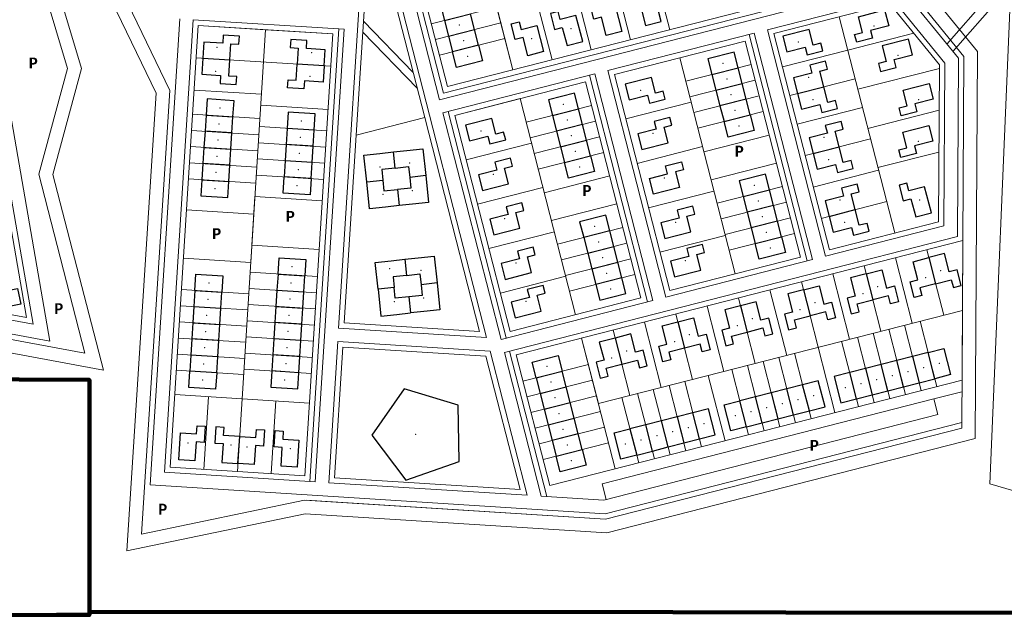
# Model space of a CAD drawing. Extents: x 168554 to 174410, y 515675 to 521218.
# Tile 6 of 110: x 172195 to 172560, y 518064 to 518284. Entities that reach past the tile are written whole.
import ezdxf

# ---------------------------------------------------------------- set-up
doc = ezdxf.new("R2010")
doc.units = 0
doc.header["$MEASUREMENT"] = 0
for name, color, linetype, lineweight in [('Algemeen - 1411 Basislijnen deelgebieden', 5, 'Continuous', 90), ('Deelgebied 4 - 1070 Ondergrond ontwerp', 7, 'Continuous', 9), ('Deelgebied 4 - 1071 Ondergrond panden', 7, 'Continuous', 30), ('Deelgebied 4 - appartementen', 190, 'Continuous', 9), ('Deelgebied 4 - grondgebonden woningen', 253, 'Continuous', 9)]:
    doc.layers.add(name, color=color, linetype=linetype, lineweight=lineweight)
doc.styles.add('Legend', font='calibri.ttf')

msp = doc.modelspace()

# ---------------------------------------------------------------- linework, layer by layer
at = {"layer": 'Algemeen - 1411 Basislijnen deelgebieden'}
for points in [[(171981.99, 518065.4), (171982.06, 518109.33), (171982.08, 518123.82), (172000, 518123.8), (172000.93, 518123.8), (172008.89, 518123.79), (172017.5, 518123.78), (172036.08, 518123.75), (172036.8, 518165.85), (172137.58, 518165.73), (172137.55, 518151.45), (172142.86, 518151.42), (172221.14, 518150.99), (172221.14, 518116.22), (172221.14, 518065.05)], [(171984.53, 518064.93), (171998.39, 518064.9), (172000, 518064.9), (172008.8, 518064.88), (172008.81, 518069.28), (172019.29, 518069.26), (172019.28, 518064.86), (172035.99, 518064.83), (172035.99, 518065.18), (172137.36, 518065.11), (172137.36, 518063.83), (172144.7, 518063.7), (172183.9, 518063.8), (172209, 518063.9), (172221.14, 518063.88), (172221.14, 518065.05)], [(172570.11, 518064.68), (172479.09, 518064.78), (172437.21, 518064.83), (172221.14, 518065.05)]]:
    msp.add_lwpolyline(points, dxfattribs=at)
at = {"layer": 'Deelgebied 4 - 1070 Ondergrond ontwerp'}
for p, q in [((172324.16, 518338.85), (172368.27, 518166.72)), ((172336.96, 518309.06), (172350.86, 518254.81)), ((172338.89, 518309.55), (172352.3, 518257.24)), ((172570.62, 518311.96), (172538.72, 518275.43)), ((172570.6, 518306.61), (172540.96, 518272.67)), ((172354.04, 518250.46), (172375.55, 518166.5)), ((172352.1, 518249.97), (172373.62, 518166)), ((172369.58, 518161.62), (172383.27, 518108.18)), ((172374.86, 518161.16), (172388.52, 518107.85)), ((172376.79, 518161.65), (172390.62, 518107.71))]:
    msp.add_line(p, q, dxfattribs=at)
for points in [[(172716.12, 518320.42), (172717.36, 518308.15), (172705.34, 518192.28), (172704.98, 518112.1), (172624.45, 518092.03), (172554.65, 518112.38), (172562.4, 518296.93), (172464.15, 518368.46), (172460.17, 518443.9), (172567.37, 518527.39), (172617.67, 518521.82), (172617.06, 518415.73), (172599.37, 518394.93), (172628.92, 518369.79)], [(172235.04, 518087.58), (172245.83, 518257.23), (172196.54, 518359.56), (172268.48, 518361.7), (172336.99, 518386.49), (172431.18, 518423.34), (172453.12, 518369.62), (172516.23, 518314.2), (172549.99, 518272.66), (172549.2, 518129.24), (172412.78, 518094.28), (172301.12, 518101.38)], [(172544.22, 518133.12), (172412.31, 518099.32), (172300.76, 518106.41), (172240.45, 518093.82), (172250.9, 518258.22), (172204.38, 518354.8), (172269.43, 518356.73), (172338.75, 518381.81), (172428.42, 518416.89), (172448.94, 518366.64), (172512.62, 518310.72), (172544.98, 518270.89), (172544.22, 518133.12), (172412.31, 518099.32), (172301.44, 518106.37)], [(171984.5, 518133.45), (171920.97, 518091.67), (171887.46, 518147.78), (171904.01, 518321), (171896.99, 518362.92), (171933.44, 518358.94), (171982.08, 518358.52), (172060.24, 518358.52), (172186.68, 518354.47), (172213.06, 518266.36), (172202.4, 518227.2), (172219.53, 518160.88), (172114.33, 518180.45), (172031.58, 518173.94), (171984.5, 518133.45)], [(172324.16, 518338.85), (172313.44, 518170.2)], [(172365.55, 518314.32), (172377.96, 518265.88)], [(172429.87, 518305), (172436.08, 518280.78)], [(172415.34, 518301.27), (172421.55, 518277.06)], [(172350.86, 518254.81), (172520.21, 518298.21), (172542.97, 518270.19), (172542.61, 518204.15), (172374.86, 518161.16)], [(172352.3, 518257.24), (172520.95, 518300.46)], [(172400.81, 518297.55), (172407.02, 518273.33)], [(172386.28, 518293.83), (172392.49, 518269.61)], [(172472.22, 518280.75), (172518.35, 518292.57), (172537.96, 518268.43), (172537.63, 518208.03), (172493.73, 518196.78)], [(172185.27, 518287.24), (172206.49, 518165.34), (172136.21, 518178.42), (172126.29, 518235.35)], [(172347.78, 518282.93), (172372, 518289.13)], [(172371.75, 518290.1), (172377.96, 518265.88)], [(172180.34, 518286.38), (172200.33, 518171.57), (172140.54, 518182.7), (172131.1, 518236.9), (172124.76, 518250), (172120.25, 518275.91)], [(172544.24, 518135.19), (172412.12, 518101.34), (172243.61, 518112.05), (172254.59, 518284.8)], [(172304.81, 518113.17), (172248.92, 518116.72), (172259.58, 518284.48)], [(172315.47, 518280.93), (172259.58, 518284.48)], [(172341.03, 518264.97), (172322.67, 518283.93)], [(172349.27, 518277.12), (172373.49, 518283.32)], [(172498.87, 518285.51), (172519.39, 518205.42)], [(172261.45, 518282.36), (172286.4, 518280.77)], [(172277.7, 518143.95), (172286.4, 518280.77)], [(172286.4, 518280.77), (172311.35, 518279.19)], [(172313.47, 518281.06), (172302.81, 518113.29)], [(172315.47, 518280.93), (172304.81, 518113.17)], [(172342.53, 518259.1), (172322.42, 518279.89)], [(172413.13, 518265.61), (172467.37, 518279.51)], [(172467.37, 518279.51), (172488.89, 518195.54)], [(172472.22, 518280.75), (172493.73, 518196.78)], [(172526.41, 518279.48), (172502.02, 518273.23)], [(172350.76, 518271.3), (172374.98, 518277.51)], [(172465.44, 518279.01), (172486.95, 518195.04)], [(172502.02, 518273.23), (172477.8, 518267.02)], [(172260.69, 518270.38), (172310.59, 518267.21)], [(172439.78, 518270.37), (172415.56, 518264.17)], [(172439.78, 518270.37), (172460.3, 518190.28)], [(172413.13, 518265.61), (172434.64, 518181.64)], [(172466.23, 518267.86), (172442.01, 518261.65)], [(172535.95, 518266.44), (172505.74, 518258.7)], [(172352.1, 518249.97), (172408.28, 518264.37)], [(172406.35, 518263.87), (172427.86, 518179.9)], [(172408.28, 518264.37), (172429.8, 518180.4)], [(172467.72, 518262.05), (172443.5, 518255.84)], [(172504.75, 518262.57), (172480.53, 518256.37)], [(172259.93, 518258.41), (172284.88, 518256.82)], [(172380.69, 518255.23), (172356.47, 518249.02)], [(172380.69, 518255.23), (172401.21, 518175.14)], [(172444, 518253.9), (172419.78, 518247.7)], [(172469.21, 518256.23), (172444.99, 518250.03)], [(172284.62, 518252.83), (172309.57, 518251.24)], [(172407.14, 518252.72), (172382.92, 518246.51)], [(172470.7, 518250.42), (172446.48, 518244.22)], [(172507.48, 518251.92), (172483.26, 518245.71)], [(172535.87, 518250.94), (172509.46, 518244.17)], [(172259.36, 518249.43), (172284.31, 518247.84)], [(172408.63, 518246.9), (172384.41, 518240.7)], [(172258.98, 518243.44), (172283.93, 518241.85)], [(172284.12, 518244.85), (172309.07, 518243.26)], [(172410.12, 518241.09), (172385.9, 518234.89)], [(172472.93, 518241.7), (172448.72, 518235.5)], [(172510.46, 518240.29), (172486.24, 518234.09)], [(172258.6, 518237.45), (172283.55, 518235.86)], [(172283.74, 518238.86), (172308.69, 518237.27)], [(172384.91, 518238.76), (172360.69, 518232.56)], [(172448.22, 518237.44), (172424, 518231.23)], [(172283.36, 518232.87), (172308.31, 518231.28)], [(172411.61, 518235.28), (172387.39, 518229.07)], [(172513.19, 518229.64), (172535.78, 518235.43)], [(172258.22, 518231.46), (172283.17, 518229.88)], [(172451.37, 518225.15), (172475.58, 518231.36)], [(172513.44, 518228.67), (172489.22, 518222.46)], [(172257.84, 518225.47), (172282.79, 518223.89)], [(172282.98, 518226.88), (172307.93, 518225.3)], [(172413.84, 518226.56), (172389.62, 518220.36)], [(172389.13, 518222.29), (172364.91, 518216.09)], [(172453.6, 518216.43), (172477.82, 518222.64)], [(172307.42, 518217.31), (172282.47, 518218.9), (172281.33, 518200.93), (172306.28, 518199.35)], [(172282.47, 518218.9), (172307.42, 518217.31)], [(172452.44, 518220.97), (172428.22, 518214.76)], [(172255.96, 518196.03), (172280.91, 518194.45), (172282.06, 518212.41), (172257.11, 518214)], [(172257.11, 518214), (172282.06, 518212.41)], [(172392.28, 518210.01), (172416.49, 518216.22)], [(172455.09, 518210.62), (172479.31, 518216.83)], [(172516.41, 518217.05), (172492.2, 518210.84)], [(172456.58, 518204.81), (172480.8, 518211.02)], [(172394.51, 518201.29), (172418.73, 518207.5)], [(172393.35, 518205.83), (172369.13, 518199.62)], [(172456.66, 518204.5), (172432.44, 518198.29)], [(172458.07, 518199), (172482.29, 518205.2)], [(172281.33, 518200.93), (172306.28, 518199.35)], [(172396, 518195.48), (172420.22, 518201.69)], [(172531.31, 518199.19), (172537.52, 518174.97)], [(172255.96, 518196.03), (172280.91, 518194.45)], [(172397.49, 518189.67), (172421.71, 518195.87)], [(172434.64, 518181.64), (172488.89, 518195.54)], [(172460.3, 518190.28), (172484.52, 518196.49)], [(172519.69, 518196.21), (172525.9, 518171.99)], [(172508.07, 518193.23), (172514.27, 518169.01)], [(172280.69, 518190.85), (172305.64, 518189.27)], [(172397.57, 518189.36), (172373.35, 518183.15)], [(172398.98, 518183.86), (172423.2, 518190.06)], [(172496.44, 518190.25), (172502.65, 518166.03)], [(172280.31, 518184.87), (172305.25, 518183.28)], [(172484.82, 518187.27), (172491.02, 518163.05)], [(172255.23, 518184.46), (172280.18, 518182.87)], [(172461.57, 518181.31), (172467.77, 518157.1)], [(172473.19, 518184.29), (172479.4, 518160.07)], [(172254.85, 518178.47), (172279.8, 518176.88)], [(172279.92, 518178.88), (172304.87, 518177.29)], [(172373.62, 518166), (172429.8, 518180.4)], [(172449.94, 518178.33), (172456.15, 518154.12)], [(172409.65, 518142.2), (172544.46, 518176.75)], [(172438.32, 518175.36), (172444.53, 518151.14)], [(172254.47, 518172.48), (172279.42, 518170.89)], [(172279.54, 518172.89), (172304.49, 518171.3)], [(172368.27, 518166.72), (172313.44, 518170.2)], [(172426.69, 518172.38), (172432.9, 518148.16)], [(172522.99, 518171.24), (172529.2, 518147.03)], [(172528.8, 518172.73), (172535.01, 518148.52)], [(172254.09, 518166.49), (172279.04, 518164.91)], [(172279.16, 518166.9), (172304.11, 518165.32)], [(172403.45, 518166.42), (172415.86, 518117.98)], [(172403.45, 518166.42), (172409.65, 518142.2)], [(172415.07, 518169.4), (172421.28, 518145.18)], [(172505.55, 518166.78), (172511.76, 518142.56)], [(172511.37, 518168.27), (172517.57, 518144.05)], [(172517.18, 518169.76), (172523.38, 518145.54)], [(172313.12, 518165.21), (172309.8, 518112.85)], [(172369.58, 518161.62), (172313.12, 518165.21)], [(172491.02, 518163.05), (172497.23, 518138.84)], [(172499.74, 518165.29), (172505.95, 518141.07)], [(172253.71, 518160.5), (172278.66, 518158.92)], [(172278.78, 518160.91), (172303.73, 518159.33)], [(172476.49, 518159.33), (172482.7, 518135.11)], [(172482.3, 518160.82), (172488.51, 518136.6)], [(172381.71, 518150.53), (172405.93, 518156.73)], [(172464.87, 518156.35), (172471.07, 518132.13)], [(172470.68, 518157.84), (172476.89, 518133.62)], [(172253.33, 518154.52), (172278.28, 518152.93)], [(172278.4, 518154.93), (172303.35, 518153.34)], [(172450.34, 518152.63), (172456.54, 518128.41)], [(172459.06, 518154.86), (172465.26, 518130.64)], [(172383.2, 518144.71), (172407.42, 518150.92)], [(172435.81, 518148.9), (172442.01, 518124.69)], [(172441.62, 518150.39), (172447.83, 518126.18)], [(172302.65, 518142.36), (172252.75, 518145.53)], [(172252.75, 518145.53), (172277.7, 518143.95)], [(172265.23, 518144.74), (172263.52, 518117.8)], [(172384.69, 518138.9), (172408.91, 518145.11)], [(172424.18, 518145.92), (172430.39, 518121.71)], [(172429.99, 518147.41), (172436.2, 518123.2)], [(172544.3, 518146.56), (172533.9, 518143.9)], [(172277.7, 518143.95), (172275.99, 518117)], [(172277.7, 518143.95), (172302.65, 518142.36)], [(172290.18, 518143.16), (172288.47, 518116.21)], [(172533.9, 518143.9), (172411.08, 518112.42)], [(172418.37, 518144.44), (172424.58, 518120.22)], [(172533.9, 518143.9), (172535.39, 518138.09)], [(172386.18, 518133.09), (172410.4, 518139.29)], [(172535.39, 518138.09), (172411.65, 518106.38), (172388.52, 518107.85)], [(172387.67, 518127.28), (172411.89, 518133.48)], [(172389.16, 518121.46), (172413.38, 518127.67)], [(172383.27, 518108.18), (172309.8, 518112.85)], [(172411.08, 518112.42), (172412.57, 518106.61)], [(172301.12, 518101.38), (172235.04, 518087.58)]]:
    msp.add_lwpolyline(points, dxfattribs=at)
for points in [[(171987.52, 518129.45), (171919.35, 518084.62), (171882.33, 518146.62), (171898.97, 518320.82), (171890.92, 518368.89), (171933.74, 518363.94), (171982.03, 518363.52), (172060.32, 518363.52), (172190.44, 518359.36), (172218.26, 518266.43), (172207.57, 518227.16), (172226.33, 518154.53), (172114.06, 518175.42), (172033.6, 518169.08)], [(172353.74, 518259.68), (172341.33, 518308.11), (172476.23, 518342.68), (172512.62, 518310.72), (172519.57, 518302.17)], [(172345.32, 518248.23), (172325.36, 518326.13), (172319.99, 518241.74)], [(172535.64, 518209.59), (172535.96, 518267.72), (172517.6, 518290.31), (172474.65, 518279.31), (172495.18, 518199.22)], [(172128.82, 518250), (172124.53, 518274.63), (172178.71, 518284.06), (172197.87, 518174.07), (172142.27, 518184.41), (172130.79, 518250.34)], [(172300.94, 518115.42), (172251.04, 518118.59), (172261.45, 518282.36), (172311.35, 518279.19)], [(172464, 518276.58), (172415.56, 518264.17), (172436.09, 518184.07), (172484.52, 518196.49)], [(172376.99, 518168.93), (172356.47, 518249.02), (172404.91, 518261.43), (172425.43, 518181.34)], [(172319.99, 518241.74), (172345.32, 518248.23), (172365.65, 518168.89), (172315.56, 518172.07)], [(172544.6, 518202.59), (172544.32, 518150.9), (172391.64, 518111.78), (172379.23, 518160.21)], [(172380.65, 518110.35), (172368, 518159.72), (172314.99, 518163.09), (172311.92, 518114.72)]]:
    msp.add_lwpolyline(points, close=True, dxfattribs=at)
at = {"layer": 'Deelgebied 4 - 1071 Ondergrond panden'}
for p, q in [((172351.14, 518289.98), (172352.63, 518284.17)), ((172352.63, 518284.17), (172362.31, 518286.65)), ((172352.63, 518284.17), (172354.12, 518278.36)), ((172363.8, 518280.84), (172362.31, 518286.65)), ((172354.12, 518278.36), (172363.8, 518280.84)), ((172365.29, 518275.03), (172363.8, 518280.84)), ((172354.12, 518278.36), (172355.6, 518272.54)), ((172365.29, 518275.03), (172355.6, 518272.54)), ((172263.16, 518270.23), (172273.14, 518269.59)), ((172308.12, 518267.37), (172298.14, 518268)), ((172451.7, 518264.14), (172461.39, 518266.62)), ((172462.88, 518260.81), (172461.39, 518266.62)), ((172451.7, 518264.14), (172453.19, 518258.32)), ((172453.19, 518258.32), (172462.88, 518260.81)), ((172453.19, 518258.32), (172454.68, 518252.51)), ((172464.37, 518254.99), (172462.88, 518260.81)), ((172483.44, 518257.11), (172493.12, 518259.6)), ((172464.37, 518254.99), (172454.68, 518252.51)), ((172465.85, 518249.18), (172464.37, 518254.99)), ((172392.61, 518248.99), (172402.3, 518251.48)), ((172403.79, 518245.66), (172402.3, 518251.48)), ((172454.68, 518252.51), (172456.17, 518246.7)), ((172264.35, 518249.11), (172263.97, 518243.12)), ((172264.35, 518249.11), (172274.33, 518248.47)), ((172273.95, 518242.49), (172274.33, 518248.47)), ((172392.61, 518248.99), (172394.1, 518243.18)), ((172456.17, 518246.7), (172465.85, 518249.18)), ((172263.97, 518243.12), (172263.59, 518237.13)), ((172273.95, 518242.49), (172263.97, 518243.12)), ((172294.44, 518244.19), (172294.06, 518238.2)), ((172304.42, 518243.56), (172294.44, 518244.19)), ((172304.04, 518237.57), (172304.42, 518243.56)), ((172403.79, 518245.66), (172394.1, 518243.18)), ((172394.1, 518243.18), (172395.59, 518237.37)), ((172405.27, 518239.85), (172403.79, 518245.66)), ((172273.57, 518236.5), (172273.95, 518242.49)), ((172395.59, 518237.37), (172405.27, 518239.85)), ((172406.76, 518234.04), (172405.27, 518239.85)), ((172263.59, 518237.13), (172263.21, 518231.14)), ((172263.59, 518237.13), (172273.57, 518236.5)), ((172273.19, 518230.51), (172273.57, 518236.5)), ((172294.06, 518238.2), (172293.68, 518232.21)), ((172304.04, 518237.57), (172294.06, 518238.2)), ((172303.66, 518231.58), (172304.04, 518237.57)), ((172395.59, 518237.37), (172397.08, 518231.56)), ((172489.15, 518234.83), (172498.83, 518237.32)), ((172293.68, 518232.21), (172293.3, 518226.23)), ((172303.66, 518231.58), (172293.68, 518232.21)), ((172334.37, 518229.49), (172333.74, 518235.46)), ((172397.08, 518231.56), (172406.76, 518234.04)), ((172263.21, 518231.14), (172262.83, 518225.16)), ((172273.19, 518230.51), (172263.21, 518231.14)), ((172272.81, 518224.52), (172273.19, 518230.51)), ((172303.28, 518225.59), (172303.66, 518231.58)), ((172262.83, 518225.16), (172272.81, 518224.52)), ((172303.28, 518225.59), (172293.3, 518226.23)), ((172323.85, 518224.36), (172329.82, 518224.99)), ((172345.73, 518226.67), (172339.77, 518226.04)), ((172335.21, 518221.53), (172335.84, 518215.57)), ((172463.29, 518218.92), (172472.97, 518221.4)), ((172474.46, 518215.59), (172472.97, 518221.4)), ((172463.29, 518218.92), (172464.78, 518213.1)), ((172474.46, 518215.59), (172464.78, 518213.1)), ((172475.95, 518209.77), (172474.46, 518215.59)), ((172495.1, 518211.58), (172504.79, 518214.07)), ((172464.78, 518213.1), (172466.27, 518207.29)), ((172475.95, 518209.77), (172466.27, 518207.29)), ((172466.27, 518207.29), (172467.76, 518201.48)), ((172477.44, 518203.96), (172475.95, 518209.77)), ((172413.88, 518206.26), (172404.2, 518203.77)), ((172404.2, 518203.77), (172405.69, 518197.96)), ((172415.37, 518200.44), (172413.88, 518206.26)), ((172467.76, 518201.48), (172477.44, 518203.96)), ((172405.69, 518197.96), (172415.37, 518200.44)), ((172416.86, 518194.63), (172415.37, 518200.44)), ((172405.69, 518197.96), (172407.18, 518192.15)), ((172532.06, 518196.28), (172534.54, 518186.59)), ((172407.18, 518192.15), (172416.86, 518194.63)), ((172407.18, 518192.15), (172408.66, 518186.34)), ((172418.35, 518188.82), (172416.86, 518194.63)), ((172291.01, 518190.2), (172290.63, 518184.21)), ((172291.01, 518190.2), (172300.99, 518189.56)), ((172300.61, 518183.57), (172300.99, 518189.56)), ((172418.35, 518188.82), (172408.66, 518186.34)), ((172508.81, 518190.32), (172511.29, 518180.63)), ((172349.93, 518186.89), (172343.96, 518186.26)), ((172260.22, 518184.14), (172259.84, 518178.15)), ((172260.22, 518184.14), (172270.2, 518183.5)), ((172269.82, 518177.52), (172270.2, 518183.5)), ((172290.63, 518184.21), (172290.25, 518178.22)), ((172290.63, 518184.21), (172300.61, 518183.57)), ((172300.23, 518177.59), (172300.61, 518183.57)), ((172339.41, 518181.75), (172340.04, 518175.79)), ((172485.56, 518184.36), (172488.04, 518174.68)), ((172259.84, 518178.15), (172259.46, 518172.16)), ((172259.84, 518178.15), (172269.82, 518177.52)), ((172269.44, 518171.53), (172269.82, 518177.52)), ((172290.25, 518178.22), (172289.87, 518172.23)), ((172290.25, 518178.22), (172300.23, 518177.59)), ((172299.85, 518171.6), (172300.23, 518177.59)), ((172462.31, 518178.41), (172464.8, 518168.72)), ((172259.46, 518172.16), (172259.08, 518166.17)), ((172259.46, 518172.16), (172269.44, 518171.53)), ((172269.06, 518165.54), (172269.44, 518171.53)), ((172289.87, 518172.23), (172289.49, 518166.25)), ((172299.85, 518171.6), (172289.87, 518172.23)), ((172299.47, 518165.61), (172299.85, 518171.6)), ((172439.06, 518172.45), (172441.55, 518162.76)), ((172415.82, 518166.49), (172418.3, 518156.8)), ((172259.08, 518166.17), (172258.7, 518160.19)), ((172269.06, 518165.54), (172259.08, 518166.17)), ((172268.68, 518159.55), (172269.06, 518165.54)), ((172289.49, 518166.25), (172289.11, 518160.26)), ((172299.47, 518165.61), (172289.49, 518166.25)), ((172299.09, 518159.62), (172299.47, 518165.61)), ((172258.7, 518160.19), (172258.32, 518154.2)), ((172268.68, 518159.55), (172258.7, 518160.19)), ((172268.3, 518153.56), (172268.68, 518159.55)), ((172289.11, 518160.26), (172288.73, 518154.27)), ((172299.09, 518159.62), (172289.11, 518160.26)), ((172298.71, 518153.64), (172299.09, 518159.62)), ((172525.97, 518159.62), (172520.16, 518158.13)), ((172531.78, 518161.11), (172525.97, 518159.62)), ((172525.97, 518159.62), (172528.45, 518149.93)), ((172534.26, 518151.42), (172531.78, 518161.11)), ((172514.34, 518156.64), (172508.53, 518155.15)), ((172520.16, 518158.13), (172514.34, 518156.64)), ((172516.83, 518146.95), (172514.34, 518156.64)), ((172522.64, 518148.44), (172520.16, 518158.13)), ((172268.3, 518153.56), (172258.32, 518154.2)), ((172298.71, 518153.64), (172288.73, 518154.27)), ((172386.55, 518151.77), (172396.24, 518154.25)), ((172397.73, 518148.44), (172396.24, 518154.25)), ((172508.53, 518155.15), (172502.72, 518153.66)), ((172505.2, 518143.98), (172502.72, 518153.66)), ((172508.53, 518155.15), (172511.01, 518145.47)), ((172386.55, 518151.77), (172388.04, 518145.95)), ((172388.04, 518145.95), (172397.73, 518148.44)), ((172399.22, 518142.62), (172397.73, 518148.44)), ((172485.28, 518149.19), (172479.47, 518147.7)), ((172487.77, 518139.51), (172485.28, 518149.19)), ((172516.83, 518146.95), (172522.64, 518148.44)), ((172522.64, 518148.44), (172528.45, 518149.93)), ((172528.45, 518149.93), (172534.26, 518151.42)), ((172388.04, 518145.95), (172389.53, 518140.14)), ((172467.85, 518144.73), (172462.03, 518143.24)), ((172473.66, 518146.22), (172467.85, 518144.73)), ((172470.33, 518135.04), (172467.85, 518144.73)), ((172479.47, 518147.7), (172473.66, 518146.22)), ((172473.66, 518146.22), (172476.14, 518136.53)), ((172481.95, 518138.02), (172479.47, 518147.7)), ((172505.2, 518143.98), (172511.01, 518145.47)), ((172511.01, 518145.47), (172516.83, 518146.95)), ((172389.53, 518140.14), (172399.22, 518142.62)), ((172400.71, 518136.81), (172399.22, 518142.62)), ((172464.52, 518133.55), (172462.03, 518143.24)), ((172389.53, 518140.14), (172391.02, 518134.33)), ((172438.79, 518137.28), (172432.97, 518135.79)), ((172444.6, 518138.77), (172438.79, 518137.28)), ((172438.79, 518137.28), (172441.27, 518127.59)), ((172447.08, 518129.08), (172444.6, 518138.77)), ((172476.14, 518136.53), (172481.95, 518138.02)), ((172481.95, 518138.02), (172487.77, 518139.51)), ((172391.02, 518134.33), (172400.71, 518136.81)), ((172391.02, 518134.33), (172392.51, 518128.52)), ((172402.2, 518131), (172400.71, 518136.81)), ((172427.16, 518134.3), (172421.35, 518132.81)), ((172432.97, 518135.79), (172427.16, 518134.3)), ((172429.64, 518124.61), (172427.16, 518134.3)), ((172435.46, 518126.1), (172432.97, 518135.79)), ((172464.52, 518133.55), (172470.33, 518135.04)), ((172470.33, 518135.04), (172476.14, 518136.53)), ((172276.18, 518120), (172276.82, 518129.98)), ((172402.2, 518131), (172392.51, 518128.52)), ((172403.69, 518125.19), (172402.2, 518131)), ((172421.35, 518132.81), (172423.83, 518123.12)), ((172392.51, 518128.52), (172394, 518122.71)), ((172435.46, 518126.1), (172441.27, 518127.59)), ((172441.27, 518127.59), (172447.08, 518129.08)), ((172394, 518122.71), (172403.69, 518125.19)), ((172423.83, 518123.12), (172429.64, 518124.61)), ((172429.64, 518124.61), (172435.46, 518126.1))]:
    msp.add_line(p, q, dxfattribs=at)
for points in [[(172423.86, 518294.91), (172420.96, 518294.17), (172422.45, 518288.36), (172425.35, 518289.1), (172427.09, 518282.32), (172432.9, 518283.81), (172430.42, 518293.5), (172424.61, 518292.01)], [(172409.33, 518291.19), (172410.08, 518288.28), (172415.89, 518289.77), (172418.37, 518280.09), (172412.56, 518278.6), (172410.82, 518285.38), (172407.92, 518284.63), (172406.43, 518290.45)], [(172394.8, 518287.47), (172391.9, 518286.72), (172393.39, 518280.91), (172396.29, 518281.65), (172398.03, 518274.87), (172403.84, 518276.36), (172401.36, 518286.05), (172395.55, 518284.56)], [(172515.66, 518288.08), (172517.15, 518282.27), (172510.37, 518280.53), (172511.11, 518277.63), (172505.3, 518276.14), (172504.55, 518279.04), (172507.46, 518279.79), (172505.97, 518285.6)], [(172380.27, 518283.74), (172381.02, 518280.84), (172386.83, 518282.33), (172389.31, 518272.64), (172383.5, 518271.15), (172381.76, 518277.93), (172378.86, 518277.19), (172377.37, 518283)], [(172487.66, 518280.91), (172477.97, 518278.43), (172479.46, 518272.61), (172486.25, 518274.35), (172486.99, 518271.44), (172492.8, 518272.93), (172492.06, 518275.84), (172489.15, 518275.1)], [(172524.46, 518277.25), (172514.77, 518274.77), (172516.26, 518268.95), (172513.36, 518268.21), (172514.1, 518265.3), (172519.91, 518266.79), (172519.17, 518269.7), (172525.95, 518271.44)], [(172429.27, 518263.05), (172419.58, 518260.56), (172421.07, 518254.75), (172427.85, 518256.49), (172428.6, 518253.58), (172434.41, 518255.07), (172433.66, 518257.98), (172430.76, 518257.23)], [(172532.14, 518260.8), (172533.63, 518254.99), (172526.85, 518253.25), (172527.6, 518250.35), (172521.79, 518248.86), (172521.04, 518251.77), (172523.95, 518252.51), (172522.46, 518258.32)], [(172370.18, 518247.9), (172360.49, 518245.42), (172361.98, 518239.61), (172368.76, 518241.35), (172369.51, 518238.44), (172375.32, 518239.93), (172374.57, 518242.84), (172371.67, 518242.09)], [(172436.15, 518248.27), (172430.34, 518246.78), (172431.08, 518243.87), (172424.3, 518242.13), (172425.79, 518236.32), (172435.48, 518238.8), (172433.99, 518244.62), (172436.9, 518245.36)], [(172532.06, 518245.3), (172533.55, 518239.49), (172526.77, 518237.75), (172527.51, 518234.84), (172521.7, 518233.35), (172520.96, 518236.26), (172523.86, 518237), (172522.37, 518242.82)], [(172377.06, 518233.12), (172371.25, 518231.63), (172371.99, 518228.73), (172365.21, 518226.99), (172366.7, 518221.18), (172376.39, 518223.66), (172374.9, 518229.47), (172377.81, 518230.22)], [(172440.37, 518231.8), (172441.12, 518228.89), (172438.21, 518228.15), (172439.7, 518222.34), (172430.01, 518219.85), (172428.52, 518225.67), (172435.3, 518227.4), (172434.56, 518230.31)], [(172523.93, 518223.95), (172521.02, 518223.21), (172522.51, 518217.4), (172525.41, 518218.14), (172527.15, 518211.36), (172532.96, 518212.85), (172530.48, 518222.54), (172524.67, 518221.05)], [(172381.28, 518216.66), (172375.47, 518215.17), (172376.21, 518212.26), (172369.43, 518210.52), (172370.92, 518204.71), (172380.61, 518207.19), (172379.12, 518213.01), (172382.03, 518213.75)], [(172444.59, 518215.33), (172438.78, 518213.84), (172439.52, 518210.94), (172432.74, 518209.2), (172434.23, 518203.39), (172443.92, 518205.87), (172442.43, 518211.68), (172445.34, 518212.42)], [(172385.5, 518200.19), (172379.69, 518198.7), (172380.43, 518195.79), (172373.65, 518194.06), (172375.14, 518188.24), (172384.83, 518190.73), (172383.34, 518196.54), (172386.25, 518197.28)], [(172448.24, 518201.11), (172442.42, 518199.62), (172443.17, 518196.71), (172436.39, 518194.98), (172437.88, 518189.16), (172447.56, 518191.65), (172446.07, 518197.46), (172448.98, 518198.2)], [(172187.09, 518186.45), (172187.68, 518183.51), (172194.54, 518184.87), (172195.71, 518178.99), (172185.9, 518177.04), (172184.73, 518182.93), (172181.79, 518182.34), (172181.21, 518185.29)], [(172389.15, 518185.97), (172383.33, 518184.48), (172384.08, 518181.57), (172377.3, 518179.83), (172378.79, 518174.02), (172388.47, 518176.5), (172386.98, 518182.32), (172389.89, 518183.06)], [(172337.69, 518147.66), (172325.73, 518130.49), (172338.37, 518113.81), (172358.13, 518120.68), (172357.71, 518141.6)], [(172261.04, 518133.98), (172264.03, 518133.79), (172263.65, 518127.81), (172260.66, 518128), (172260.21, 518121.01), (172254.23, 518121.39), (172254.86, 518131.37), (172260.85, 518130.99)], [(172289.98, 518132.15), (172292.97, 518131.96), (172292.78, 518128.96), (172298.77, 518128.58), (172298.14, 518118.6), (172292.15, 518118.98), (172292.59, 518125.97), (172289.6, 518126.16)]]:
    msp.add_lwpolyline(points, close=True, dxfattribs=at)
for points in [[(172273.14, 518269.59), (172273.52, 518275.58), (172276.51, 518275.39), (172276.7, 518278.38), (172270.71, 518278.76), (172270.52, 518275.77), (172263.54, 518276.21), (172263.16, 518270.23)], [(172308.12, 518267.37), (172308.5, 518273.36), (172301.52, 518273.8), (172301.71, 518276.79), (172295.72, 518277.17), (172295.53, 518274.18), (172298.52, 518273.99), (172298.14, 518268)], [(172365.29, 518275.03), (172366.78, 518269.21), (172357.09, 518266.73), (172355.6, 518272.54)], [(172461.39, 518266.62), (172459.9, 518272.43), (172450.21, 518269.95), (172451.7, 518264.14)], [(172263.16, 518270.23), (172262.78, 518264.24), (172269.76, 518263.79), (172269.57, 518260.8), (172275.56, 518260.42), (172275.75, 518263.41), (172272.76, 518263.6), (172273.14, 518269.59)], [(172493.12, 518259.6), (172491.63, 518265.41), (172494.54, 518266.15), (172493.8, 518269.06), (172487.98, 518267.57), (172488.73, 518264.66), (172481.95, 518262.93), (172483.44, 518257.11)], [(172308.12, 518267.37), (172307.74, 518261.38), (172300.76, 518261.82), (172300.57, 518258.83), (172294.58, 518259.21), (172294.77, 518262.21), (172297.76, 518262.01), (172298.14, 518268)], [(172483.44, 518257.11), (172484.93, 518251.3), (172491.71, 518253.04), (172492.45, 518250.13), (172498.26, 518251.62), (172497.52, 518254.53), (172494.61, 518253.78), (172493.12, 518259.6)], [(172274.33, 518248.47), (172274.71, 518254.46), (172264.73, 518255.1), (172264.35, 518249.11)], [(172402.3, 518251.48), (172400.81, 518257.29), (172391.12, 518254.81), (172392.61, 518248.99)], [(172304.42, 518243.56), (172304.8, 518249.54), (172294.82, 518250.18), (172294.44, 518244.19)], [(172465.85, 518249.18), (172467.34, 518243.37), (172457.66, 518240.89), (172456.17, 518246.7)], [(172498.83, 518237.32), (172497.34, 518243.13), (172500.25, 518243.87), (172499.5, 518246.78), (172493.69, 518245.29), (172494.44, 518242.38), (172487.66, 518240.65), (172489.15, 518234.83)], [(172333.74, 518235.46), (172338.72, 518235.98), (172344.68, 518236.61), (172345.73, 518226.67)], [(172489.15, 518234.83), (172490.63, 518229.02), (172497.42, 518230.76), (172498.16, 518227.85), (172503.97, 518229.34), (172503.23, 518232.25), (172500.32, 518231.5), (172498.83, 518237.32)], [(172323.85, 518224.36), (172322.81, 518234.3), (172328.77, 518234.93), (172333.74, 518235.46)], [(172406.76, 518234.04), (172408.25, 518228.23), (172398.57, 518225.74), (172397.08, 518231.56)], [(172334.37, 518229.49), (172329.4, 518228.96), (172329.82, 518224.99)], [(172334.37, 518229.49), (172339.35, 518230.01), (172339.77, 518226.04)], [(172262.83, 518225.16), (172262.44, 518219.17), (172272.42, 518218.53), (172272.81, 518224.52)], [(172303.28, 518225.59), (172302.9, 518219.6), (172292.92, 518220.24), (172293.3, 518226.23)], [(172329.82, 518224.99), (172330.24, 518221.01), (172335.21, 518221.53)], [(172339.77, 518226.04), (172340.19, 518222.06), (172335.21, 518221.53)], [(172345.73, 518226.67), (172346.78, 518216.72), (172340.82, 518216.09), (172335.84, 518215.57)], [(172472.97, 518221.4), (172471.48, 518227.21), (172461.8, 518224.73), (172463.29, 518218.92)], [(172335.84, 518215.57), (172330.87, 518215.04), (172324.9, 518214.41), (172323.85, 518224.36)], [(172504.79, 518214.07), (172503.3, 518219.88), (172506.21, 518220.62), (172505.46, 518223.53), (172499.65, 518222.04), (172500.39, 518219.13), (172493.61, 518217.4), (172495.1, 518211.58)], [(172495.1, 518211.58), (172496.59, 518205.77), (172503.37, 518207.51), (172504.12, 518204.6), (172509.93, 518206.09), (172509.19, 518209), (172506.28, 518208.26), (172504.79, 518214.07)], [(172413.88, 518206.26), (172412.39, 518212.07), (172402.71, 518209.59), (172404.2, 518203.77)], [(172477.44, 518203.96), (172478.93, 518198.15), (172469.24, 518195.67), (172467.76, 518201.48)], [(172291.01, 518190.2), (172291.39, 518196.19), (172301.37, 518195.55), (172300.99, 518189.56)], [(172328.05, 518184.58), (172327, 518194.52), (172332.97, 518195.15), (172337.94, 518195.68)], [(172337.94, 518195.68), (172342.91, 518196.2), (172348.88, 518196.83), (172349.93, 518186.89)], [(172337.94, 518195.68), (172338.57, 518189.71)], [(172534.54, 518186.59), (172528.73, 518185.1), (172529.47, 518182.2), (172526.57, 518181.45), (172525.08, 518187.26), (172527.98, 518188.01), (172526.25, 518194.79), (172532.06, 518196.28)], [(172534.54, 518186.59), (172540.35, 518188.08), (172541.1, 518185.18), (172544, 518185.92), (172542.52, 518191.73), (172539.61, 518190.99), (172537.87, 518197.77), (172532.06, 518196.28)], [(172260.22, 518184.14), (172260.6, 518190.13), (172270.58, 518189.49), (172270.2, 518183.5)], [(172338.57, 518189.71), (172333.6, 518189.19), (172334.02, 518185.21)], [(172338.57, 518189.71), (172343.54, 518190.24), (172343.96, 518186.26)], [(172408.66, 518186.34), (172410.15, 518180.53), (172419.84, 518183.01), (172418.35, 518188.82)], [(172508.81, 518190.32), (172503, 518188.83), (172504.74, 518182.05), (172501.83, 518181.31), (172503.32, 518175.49), (172506.23, 518176.24), (172505.48, 518179.15), (172511.29, 518180.63)], [(172508.81, 518190.32), (172514.62, 518191.81), (172516.36, 518185.03), (172519.27, 518185.78), (172520.76, 518179.96), (172517.85, 518179.22), (172517.1, 518182.12), (172511.29, 518180.63)], [(172334.02, 518185.21), (172328.05, 518184.58)], [(172339.41, 518181.75), (172334.44, 518181.23), (172334.02, 518185.21)], [(172343.96, 518186.26), (172344.38, 518182.28), (172339.41, 518181.75)], [(172349.93, 518186.89), (172350.98, 518176.94), (172345.01, 518176.31), (172340.04, 518175.79)], [(172485.56, 518184.36), (172491.37, 518185.85), (172493.11, 518179.07), (172496.02, 518179.82), (172497.51, 518174.01), (172494.6, 518173.26), (172493.86, 518176.17), (172488.04, 518174.68)], [(172328.05, 518184.58), (172329.1, 518174.63), (172335.07, 518175.26), (172340.04, 518175.79)], [(172485.56, 518184.36), (172479.75, 518182.87), (172481.49, 518176.09), (172478.58, 518175.35), (172480.07, 518169.54), (172482.98, 518170.28), (172482.23, 518173.19), (172488.04, 518174.68)], [(172462.31, 518178.41), (172456.5, 518176.92), (172458.24, 518170.14), (172455.33, 518169.39), (172456.82, 518163.58), (172459.73, 518164.32), (172458.98, 518167.23), (172464.8, 518168.72)], [(172464.8, 518168.72), (172470.61, 518170.21), (172471.35, 518167.3), (172474.26, 518168.05), (172472.77, 518173.86), (172469.86, 518173.12), (172468.13, 518179.9), (172462.31, 518178.41)], [(172439.06, 518172.45), (172444.88, 518173.94), (172446.61, 518167.16), (172449.52, 518167.9), (172451.01, 518162.09), (172448.1, 518161.35), (172447.36, 518164.25), (172441.55, 518162.76)], [(172441.55, 518162.76), (172435.73, 518161.27), (172436.48, 518158.37), (172433.57, 518157.62), (172432.08, 518163.43), (172434.99, 518164.18), (172433.25, 518170.96), (172439.06, 518172.45)], [(172415.82, 518166.49), (172410, 518165), (172411.74, 518158.22), (172408.83, 518157.48), (172410.32, 518151.66), (172413.23, 518152.41), (172412.49, 518155.31), (172418.3, 518156.8)], [(172418.3, 518156.8), (172424.11, 518158.29), (172424.85, 518155.39), (172427.76, 518156.13), (172426.27, 518161.94), (172423.37, 518161.2), (172421.63, 518167.98), (172415.82, 518166.49)], [(172386.55, 518151.77), (172385.07, 518157.58), (172394.75, 518160.06), (172396.24, 518154.25)], [(172531.78, 518161.11), (172537.59, 518162.6), (172540.08, 518152.91), (172534.26, 518151.42)], [(172268.3, 518153.56), (172267.91, 518147.58), (172257.94, 518148.21), (172258.32, 518154.2)], [(172288.73, 518154.27), (172288.35, 518148.28), (172298.33, 518147.65), (172298.71, 518153.64)], [(172502.72, 518153.66), (172496.91, 518152.17), (172499.39, 518142.49), (172505.2, 518143.98)], [(172487.77, 518139.51), (172493.58, 518141), (172491.1, 518150.68), (172485.28, 518149.19)], [(172464.52, 518133.55), (172458.7, 518132.06), (172456.22, 518141.75), (172462.03, 518143.24)], [(172447.08, 518129.08), (172452.89, 518130.57), (172450.41, 518140.26), (172444.6, 518138.77)], [(172276.82, 518129.98), (172270.83, 518130.36), (172271.02, 518133.35), (172268.02, 518133.54), (172267.64, 518127.55), (172270.64, 518127.36), (172270.19, 518120.38), (172276.18, 518120)], [(172276.82, 518129.98), (172282.8, 518129.6), (172282.99, 518132.59), (172285.99, 518132.4), (172285.61, 518126.41), (172282.61, 518126.6), (172282.17, 518119.62), (172276.18, 518120)], [(172423.83, 518123.12), (172418.02, 518121.63), (172415.54, 518131.32), (172421.35, 518132.81)], [(172403.69, 518125.19), (172405.18, 518119.38), (172395.49, 518116.89), (172394, 518122.71)]]:
    msp.add_lwpolyline(points, dxfattribs=at)
at = {"layer": 'Deelgebied 4 - appartementen'}
msp.add_point((172341.95, 518130.84), dxfattribs=at)
at = {"layer": 'Deelgebied 4 - grondgebonden woningen'}
for p in [(172358.21, 518282.53), (172399.5, 518281.21), (172511.76, 518282.15), (172359.7, 518276.72), (172384.97, 518277.49), (172483.71, 518276.21), (172268.42, 518274.21), (172303.43, 518272.3), (172361.19, 518270.91), (172520.56, 518271.31), (172267.86, 518265.35), (172455.79, 518268.31), (172302.86, 518263.45), (172457.28, 518262.5), (172487.47, 518263.12), (172425.31, 518258.34), (172458.77, 518256.68), (172489.17, 518254.89), (172528.25, 518254.87), (172269.53, 518251.81), (172396.7, 518253.17), (172460.26, 518250.87), (172299.62, 518246.89), (172398.19, 518247.35), (172269.15, 518245.82), (172366.22, 518243.2), (172461.75, 518245.06), (172268.77, 518239.83), (172299.24, 518240.9), (172399.68, 518241.54), (172429.83, 518242.33), (172493.18, 518240.84), (172528.16, 518239.36), (172401.17, 518235.73), (172268.39, 518233.84), (172298.86, 518234.91), (172494.88, 518232.61), (172298.48, 518228.92), (172328.8, 518229.94), (172339.71, 518231.36), (172402.66, 518229.92), (172268.01, 518227.85), (172370.74, 518227.19), (172434.05, 518225.86), (172267.63, 518221.87), (172298.1, 518222.94), (172340.78, 518221.15), (172467.38, 518223.09), (172329.87, 518219.73), (172499.14, 518217.6), (172528.63, 518217.7), (172468.87, 518217.28), (172374.96, 518210.72), (172470.36, 518211.47), (172408.29, 518207.95), (172438.27, 518209.4), (172500.83, 518209.37), (172471.85, 518205.65), (172409.78, 518202.14), (172473.34, 518199.84), (172411.27, 518196.32), (172296.19, 518192.89), (172332.41, 518192.19), (172379.18, 518194.25), (172441.91, 518195.18), (172343.91, 518191.58), (172412.76, 518190.51), (172530.85, 518188.91), (172536.38, 518191.51), (172265.4, 518186.84), (172295.81, 518186.91), (172414.25, 518184.7), (172513.13, 518185.55), (172344.98, 518181.37), (172507.6, 518182.95), (172265.02, 518180.85), (172295.43, 518180.92), (172334.07, 518179.95), (172382.82, 518180.03), (172489.88, 518179.6), (172264.64, 518174.86), (172295.05, 518174.93), (172484.35, 518177), (172461.1, 518171.04), (172466.63, 518173.64), (172264.26, 518168.87), (172294.67, 518168.94), (172443.38, 518167.68), (172263.88, 518162.88), (172294.29, 518162.96), (172437.85, 518165.08), (172414.61, 518159.12), (172420.13, 518161.72), (172263.5, 518156.9), (172293.91, 518156.97), (172390.65, 518155.94), (172530.11, 518155.56), (172535.92, 518157.05), (172518.48, 518152.58), (172524.29, 518154.07), (172263.12, 518150.91), (172293.53, 518150.98), (172392.14, 518150.13), (172506.86, 518149.6), (172512.67, 518151.09), (172489.42, 518145.13), (172501.05, 518148.11), (172393.63, 518144.32), (172477.8, 518142.15), (172483.61, 518143.64), (172395.11, 518138.5), (172460.36, 518137.68), (172466.17, 518139.17), (172471.99, 518140.66), (172448.74, 518134.7), (172396.6, 518132.69), (172431.3, 518130.24), (172437.11, 518131.73), (172442.92, 518133.22), (172257.62, 518127.54), (172273.61, 518126.81), (172398.09, 518126.88), (172419.68, 518127.26), (172425.49, 518128.75), (172279.58, 518126.14), (172295.57, 518125.42), (172399.58, 518121.07)]:
    msp.add_point(p, dxfattribs=at)

# ---------------------------------------------------------------- texts
at = {"layer": 'Deelgebied 4 - 1070 Ondergrond ontwerp', "char_height": 4, "attachment_point": 1, "style": 'Legend'}
for insert in [(172198.71, 518270.47), (172460.17, 518237.76), (172403.75, 518223.19), (172293.92, 518213.61), (172266.64, 518207.2), (172208.15, 518179.4), (172487.96, 518128.71), (172246.66, 518105.05)]:
    msp.add_mtext_dynamic_manual_height_columns('{\\fCalibri|b1|i0|c0|p34;P}', width=13.8235, gutter_width=12.5, heights=[0], dxfattribs=dict(at, insert=insert))

doc.saveas('drawing.dxf')
